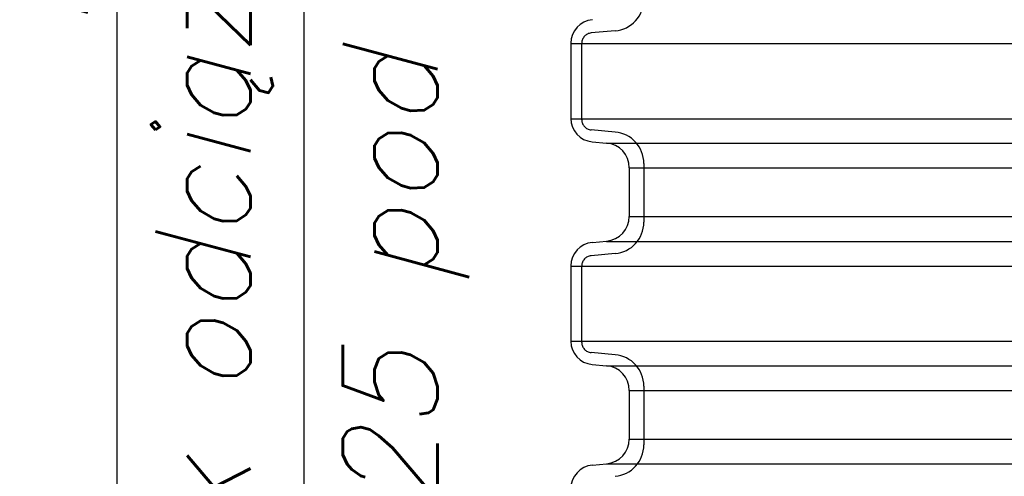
# Model space of a CAD drawing. Extents: x -92 to 107, y -193 to 75.
# Tile 5 of 10: x -81 to -31, y -74 to -50. Entities that reach past the tile are written whole.
import ezdxf

# ---------------------------------------------------------------- set-up
doc = ezdxf.new("R2010")
doc.units = 0
doc.header["$LTSCALE"] = 10
doc.header["$MEASUREMENT"] = 0
doc.linetypes.add('HIDDEN1', pattern=[1.1, 0.75, -0.35])
doc.layers.get('0').update_dxf_attribs({"linetype": 'CONTINUOUS'})
doc.layers.add('CIENKA', color=7, linetype='CONTINUOUS')
doc.styles.add('GOST', font='simplex.shx', dxfattribs={"oblique": 15})
doc.styles.get("Standard").update_dxf_attribs({"font": 'TXT1'})
doc.dimstyles.get("Standard").update_dxf_attribs({"dimtxt": 0.18, "dimasz": 0.18, "dimexe": 0.18, "dimexo": 0.0625, "dimgap": 0.09, "dimtad": 0, "dimtih": 1, "dimtoh": 1, "dimdec": 4, "dimzin": 0, "dimdsep": 46, "dimtxsty": 'Standard', "dimcen": 0.09, "dimadec": 0, "dimazin": 0, "dimtfac": 1, "dimtdec": 4, "dimtofl": 0, "dimtmove": 0, "dimatfit": 3, "dimfxl": 1, "dimtolj": 1, "dimtzin": 0, "dimarcsym": 0})

# ---------------------------------------------------------------- blocks, each defined once
blk = doc.blocks.new('_OBLIQUE')
at = {"color": 0, "linetype": 'ByBlock'}
blk.add_line((-0.5, -0.5), (0.5, 0.5), dxfattribs=at)
blk = doc.blocks.new('*D8')
at = {"linetype": 'Continuous', "lineweight": -2}
for p, q in [((-50.658, 14.498), (-78.208, 14.498)), ((-75.708, -110.165), (-75.708, 14.498)), ((-72.507, -110.165), (-78.208, -110.165))]:
    blk.add_line(p, q, dxfattribs=at)
at = {"lineweight": -2, "xscale": 3, "yscale": 3, "zscale": 3}
for p, rotation in [((-75.708, 14.498), 90), ((-75.708, -110.165), 270)]:
    blk.add_blockref('_OBLIQUE', p, dxfattribs=dict(at, rotation=rotation))
at = {"linetype": 'Continuous', "insert": (-78.708, -47.833), "char_height": 3, "attachment_point": 5, "rotation": 90, "style": 'GOST'}
blk.add_mtext('\\A1;H3', dxfattribs=at)

msp = doc.modelspace()

# ---------------------------------------------------------------- linework, layer by layer
at = {"linetype": 'Continuous'}
for p, q in [((-52.628, -51.589), (-52.628, -55.422)), ((-52.628, -51.6), (-17.228, -51.6)), ((-52.628, -55.432), (-17.228, -55.432)), ((-51.548, -56.6), (-50.807, -56.665)), ((-50.807, -56.675), (-17.228, -56.675)), ((-49.653, -57.924), (-49.653, -60.4)), ((-49.653, -57.934), (-17.228, -57.934)), ((-49.653, -60.411), (-17.228, -60.411)), ((-51.528, -61.723), (-50.807, -61.66)), ((-50.807, -61.67), (-17.228, -61.67)), ((-52.628, -62.923), (-52.628, -64.829)), ((-52.628, -62.933), (-17.228, -62.933)), ((-52.628, -64.829), (-52.628, -66.756)), ((-52.628, -66.756), (-17.228, -66.756)), ((-51.548, -67.934), (-50.807, -67.998)), ((-50.807, -67.998), (-17.228, -67.998)), ((-49.653, -69.258), (-49.653, -71.734)), ((-49.653, -69.258), (-17.228, -69.258)), ((-49.653, -71.734), (-17.228, -71.734)), ((-51.528, -73.057), (-50.807, -72.994)), ((-50.807, -72.994), (-17.228, -72.994))]:
    msp.add_line(p, q, dxfattribs=at)
for centre, radius, start, end in [((-51.423, -51.589), 1.205, 95, 180), ((-51.445, -55.422), 1.182, 180, 265), ((-50.917, -57.924), 1.264, 0, 85), ((-50.917, -60.4), 1.264, 275, 0), ((-51.423, -62.923), 1.205, 95, 180), ((-51.445, -66.756), 1.182, 180, 265), ((-50.917, -69.258), 1.264, 0, 85), ((-50.917, -71.734), 1.264, 275, 0), ((-51.423, -74.257), 1.205, 95, 180)]:
    msp.add_arc(centre, radius, start, end, dxfattribs=at)
at = {"layer": 'CIENKA', "linetype": 'HIDDEN1'}
for p, q in [((-50.376, -50.96), (-51.595, -51.066)), ((-52.07, -55.481), (-52.07, -51.585)), ((-50.376, -56.106), (-51.595, -56)), ((-48.909, -57.706), (-48.909, -60.693)), ((-50.376, -62.293), (-51.595, -62.4)), ((-52.07, -64.829), (-52.07, -62.919)), ((-52.07, -66.815), (-52.07, -64.829)), ((-50.376, -67.44), (-51.595, -67.333)), ((-48.909, -69.04), (-48.909, -72.027))]:
    msp.add_line(p, q, dxfattribs=at)
for centre, radius, start, end in [((-50.516, -49.359), 1.606, 275, 0), ((-51.549, -51.585), 0.521, 95, 180), ((-51.549, -55.481), 0.521, 180, 265), ((-50.516, -57.706), 1.606, 0, 85), ((-50.516, -60.693), 1.606, 275, 0), ((-51.549, -62.919), 0.521, 95, 180), ((-51.549, -66.815), 0.521, 180, 265), ((-50.516, -69.04), 1.606, 0, 85), ((-50.516, -72.027), 1.606, 275, 0)]:
    msp.add_arc(centre, radius, start, end, dxfattribs=at)

# ---------------------------------------------------------------- texts
at = {"linetype": 'Continuous', "style": 'GOST', "oblique": 15}
for s, p in [('Stożek odciążający', (-68.938, -94.151)), ('TAR 425 pod pokrywę', (-59.405, -94.333))]:
    msp.add_text(s, height=4.83308, rotation=90, dxfattribs=at).set_placement(p)

# ---------------------------------------------------------------- dimensions: what is measured, and where the dimension line sits
at = {"linetype": 'Continuous'}
dim = msp.add_linear_dim(base=(-75.708, 14.498), p1=(-72.507, -110.165), p2=(-50.658, 14.498), angle=90, text='H3', dimstyle='Standard', override={"dimtxt": 3, "dimasz": 3, "dimexe": 2.5, "dimexo": 0, "dimtih": 0, "dimtoh": 0, "dimdec": 2, "dimzin": 8, "dimtxsty": 'GOST', "dimblk1": 'OBLIQUE', "dimblk2": 'OBLIQUE', "dimsah": 1, "dimclrd": 256, "dimclre": 256, "dimclrt": 256, "dimtfac": 0.6667, "dimtdec": 2, "dimtofl": 1, "dimtvp": 1, "dimtzin": 8}, dxfattribs=at)
dim.commit()
dim.dimension.update_dxf_attribs({"geometry": '*D8', "text_midpoint": (-78.708, -47.833)})

# ---------------------------------------------------------------- leaders
msp.add_leader([(-61.215, -2.654), (-66.213, -10.54), (-66.213, -95.528)], dimstyle='Standard', override={"dimtxt": 4, "dimasz": 3, "dimexe": 2.5, "dimexo": 0, "dimtih": 0, "dimtoh": 0, "dimdec": 2, "dimzin": 8, "dimtxsty": 'GOST', "dimclrd": 256, "dimclre": 1, "dimclrt": 1, "dimtfac": 0.6667, "dimtdec": 2, "dimtofl": 1, "dimtvp": 1, "dimtzin": 8}, dxfattribs=at)

doc.saveas('drawing.dxf')
